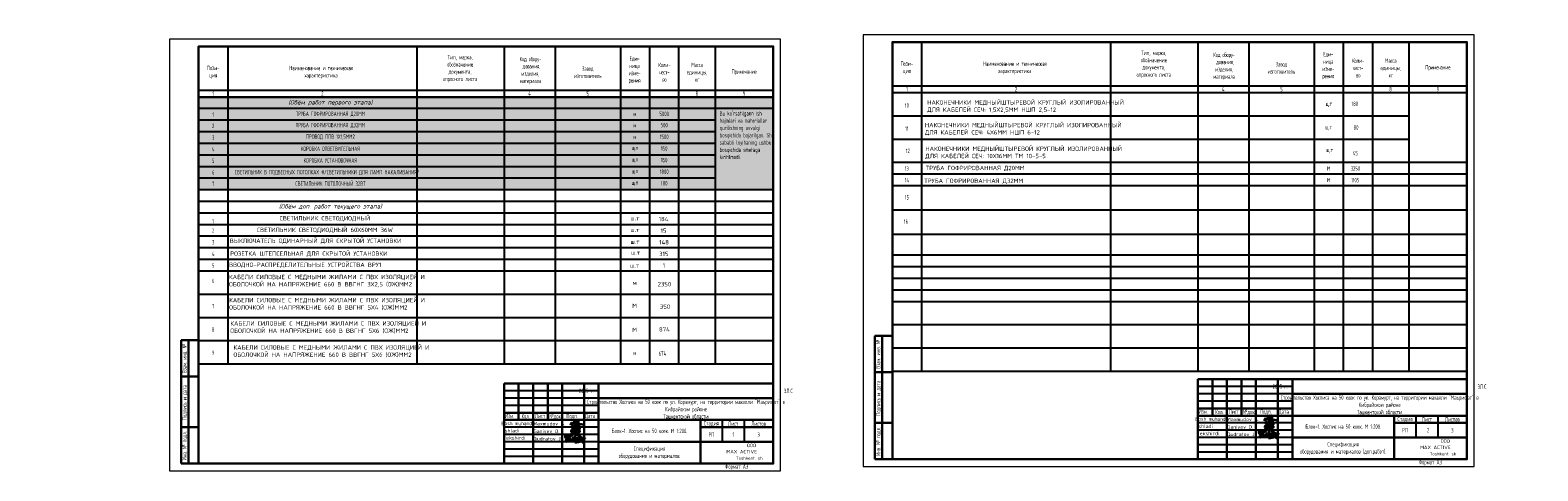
# Model space of a CAD drawing. Header units: millimetres. Extents: x 473009 to 2502882, y 456217 to 1153743.
# Tile 123 of 124: x 2195035 to 2298693, y 456967 to 487290. Entities that reach past the tile are written whole.
import ezdxf
from ezdxf.enums import TextEntityAlignment as Align

# ---------------------------------------------------------------- set-up
doc = ezdxf.new("R2010")
doc.units = ezdxf.units.MM
doc.layers.add('_Текст', color=7, linetype='Continuous')
doc.layers.add('формат', color=136, linetype='Continuous')
doc.layers.add('ТХ. штамп', color=7, linetype='Continuous', lineweight=25)
doc.layers.add('ЭМ', color=240, linetype='Continuous', lineweight=20)
doc.styles.add('COMPLEX', font='isocpeur.ttf')
doc.styles.add('SPDS', font='spds.shx', dxfattribs={"width": 0.8, "height": 250})
doc.styles.add('SPDS1', font='spds.shx', dxfattribs={"width": 0.8})

# ---------------------------------------------------------------- blocks, each defined once
blk = doc.blocks.new('*U107')
at = {"color": 0, "linetype": 'Continuous', "lineweight": 30}
for p, q in [((230, 60), (415, 60)), ((230, 5), (230, 60))]:
    blk.add_line(p, q, dxfattribs=at)
at = {"layer": 'ЭМ', "color": 0, "lineweight": 30, "ltscale": 0.5}
for p, q in [((20, 90), (8, 90)), ((8, 5), (8, 90)), ((13, 5), (13, 90)), ((20, 65), (8, 65)), ((20, 30), (8, 30)), ((20, 5), (8, 5))]:
    blk.add_line(p, q, dxfattribs=at)
at = {"layer": 'ЭМ', "color": 0, "lineweight": 20, "ltscale": 0.5}
blk.add_lwpolyline([(0, 0), (420, 0), (420, 297), (0, 297)], close=True, dxfattribs=at)
at = {"layer": 'ЭМ', "color": 0, "lineweight": 30, "ltscale": 0.5}
blk.add_lwpolyline([(20, 5), (415, 5), (415, 292), (20, 292)], close=True, dxfattribs=at)
at = {"layer": 'ЭМ', "color": 0, "lineweight": 25, "ltscale": 100, "char_height": 3, "attachment_point": 2, "rotation": 90, "style": 'SPDS'}
for s, insert, width in [('Взам. инв. №', (8.7, 77.3), 31.957), ('Подпись и дата', (8.8, 47), 43.395), ('Инв. № подл.', (8.8, 17.3), 41.415)]:
    blk.add_mtext(s, dxfattribs=dict(at, insert=insert, width=width))
blk = doc.blocks.new('A$C4c4061ee')
at = {"color": 184, "lineweight": 30}
blk.add_spline([(-39.7, -7.1), (-36.8, 4), (-34, 7.9), (-31.2, -0.1), (-24.1, -16.2), (-16.7, -23.5), (-13.9, -23.5), (-12.5, -17.9), (-12.5, 12.7), (-8.3, 24.8), (-4.4, 27), (-3.4, 21.4), (-5.7, 12.9), (-4.4, 8), (-4.4, -10), (-2, -12.6), (3.3, -10), (9.6, 6.1), (12.6, 19.5), (7.6, 28.9), (4.7, 26.6), (2.4, 16.6), (1.1, -1.2), (2.9, -14.2), (6.8, -24.8), (10.9, -24.8), (15, -21.3), (16.5, -17.2), (16.5, -9.9), (12, 2), (5.9, 7.4), (-2.7, 10.3), (-10, 12.1), (-17, 12.1), (-21.5, 11.2), (-22.5, 7.7), (-20, 5.4), (-14, 3.7), (-0.7, 1.8), (11, 0.5), (22.2, -1.2), (37.6, -2.6), (43.5, -3.6), (49.3, -4.5), (54.9, -6.4)], degree=3, dxfattribs=at)
blk = doc.blocks.new('Odil Ganiyev')
at = {"color": 184, "lineweight": 30}
for points, knots in [([(278093, -189111), (278063, -189124), (277979, -189180), (277976, -189469), (278121, -189357), (278159, -189260), (278167, -189222)], [0, 0, 0, 0, 84.0196501, 319.3343003, 434.0069741, 519.963926, 519.963926, 519.963926, 519.963926]), ([(278167, -189222), (278181, -189151), (278171, -189084), (278111, -189103), (278093, -189111)], [526.8260919, 526.8260919, 526.8260919, 526.8260919, 665.5590851, 706.3961258, 706.3961258, 706.3961258, 706.3961258]), ([(278396, -189316), (278466, -189243), (278495, -189145), (278487, -189009), (278378, -188944), (278332, -188998), (278319, -189020), (278305, -189050), (278280, -189134), (278300, -189288), (278388, -189386)], [0, 0, 0, 0, 210.3316615, 341.5442092, 437.9935387, 521.2099933, 521.2099933, 521.2099933, 602.6433944, 823.0151487, 823.0151487, 823.0151487, 823.0151487]), ([(278617, -189118), (278680, -189058), (278780, -189127), (278817, -189262), (278675, -189400), (278595, -189412), (278531, -189410)], [498.2112386, 498.2112386, 498.2112386, 498.2112386, 560.9624335, 628.5608441, 789.1848952, 992.2030793, 992.2030793, 992.2030793, 992.2030793]), ([(278604, -188939), (278630, -188908), (278658, -188890), (278746, -188897), (278776, -188980), (278743, -189054), (278691, -189101), (278617, -189118)], [0, 0, 0, 0, 59.3016868, 137.8344496, 232.6714706, 306.9556541, 371.4434607, 371.4434607, 371.4434607, 371.4434607])]:
    blk.add_open_spline(points, degree=3, knots=knots, dxfattribs=at)
for points in [[(278174, -189155), (278173, -189633), (278135, -189699), (278036, -189702), (278008, -189605), (278074, -189469), (278128, -189405), (278218, -189288)], [(278009, -189095), (278081, -189029), (278139, -189055), (278204, -188993)], [(278213, -189509), (278316, -189388), (278340, -189483), (278421, -189425), (278521, -189382)], [(278218, -189288), (278220, -189298), (278251, -189229), (278258, -189294), (278315, -189206), (278295, -189231), (278320, -189288), (278380, -189198), (278355, -189239), (278384, -189286), (278449, -189192), (278428, -189223), (278438, -189281), (278515, -189197), (278494, -189208), (278505, -189282), (278604, -188932), (278563, -189514)]]:
    blk.add_spline(points, degree=3, dxfattribs=at)
blk = doc.blocks.new('A$C77aec0c1')
at = {"color": 184, "lineweight": 30}
for points in [[(-78, 25), (-78, 20), (-80, 15), (-83, 15), (-86, 18), (-88, 25), (-88, 33), (-86, 42), (-83, 45), (-80, 45), (-75, 37), (-71, 24), (-70, 13), (-71, 2), (-72, -8), (-74, -12), (-77, -12), (-79, -10), (-81, -3), (-81, 3), (-79, 6), (-76, 8), (-74, 9)], [(-70, 9), (-64, 15), (-63, 26), (-65, 36), (-66, 41), (-66, 40), (-65, 39), (-64, 31), (-63, 26), (-62, 17), (-61, 8), (-61, -1), (-60, -9), (-59, -12), (-60, -10), (-60, -9), (-61, 4), (-62, 10), (-62, 15), (-62, 17), (-61, 15), (-58, 16), (-57, 21), (-57, 31), (-56, 37), (-53, 40), (-50, 40), (-46, 35), (-45, 30), (-46, 26), (-49, 25), (-50, 25)], [(-57, 20), (-56, 12), (-53, 2), (-51, -4), (-48, -7), (-43, -8), (-40, -6), (-39, -1), (-40, 3), (-41, 6), (-44, 8), (-47, 7), (-48, 6)], [(-30, 1), (-30, 17), (-28, 20), (-26, 20), (-21, 14), (-19, 5), (-17, -7), (-19, -11), (-22, -11), (-24, -8), (-23, -1), (-20, 7), (-17, 14), (-14, 19), (-10, 18), (-6, 11), (-5, -2), (-5, -9), (-9, -10), (-12, -7), (-11, 0), (-8, 6), (-7, 13), (-5, 18), (0, 21), (4, 18), (6, 10), (7, 1), (8, -7), (5, -9), (0, -8), (0, -1), (3, 7), (8, 16), (11, 20), (16, 20), (19, 13), (20, 1), (19, -6), (17, -9), (14, -9), (12, -1), (15, 7), (20, 14), (24, 20), (31, 21), (35, 15), (36, 1), (34, -6), (29, -6), (27, -3), (30, 6), (35, 12), (40, 19), (40, 25), (41, 24), (44, -5), (44, -4), (43, 10), (43, 12), (45, 17), (50, 21), (52, 22), (51, 22)], [(-10, 26), (-11, 31), (-6, 37), (1, 43), (6, 44), (10, 42), (12, 38), (15, 34), (18, 33), (25, 34), (29, 35), (34, 34), (35, 34)], [(43, 11), (45, 8), (48, 6), (52, 4), (55, 0), (58, -6), (59, -11), (59, -15), (57, -18), (52, -19), (48, -18), (46, -16), (46, -13), (48, -9), (51, -6), (55, -3), (58, 1), (62, 6), (67, 13), (70, 18)], [(-12, -17), (-3, -18), (8, -16), (18, -15), (25, -13), (31, -13)]]:
    blk.add_spline(points, degree=3, dxfattribs=at)

msp = doc.modelspace()

# ---------------------------------------------------------------- hatches: boundary and pattern name
at = {"lineweight": 50, "true_color": 0xcccccc, "transparency": 33554610}
h = msp.add_hatch(color=254, dxfattribs=at)
h.dxf.hatch_style = 1
h.paths.add_polyline_path([(2206620, 482670.8), (2246120, 482670.8), (2246120, 476305.8), (2206620, 476305.8)])

# ---------------------------------------------------------------- linework, layer by layer
at = {"color": 0}
for p, q in [((2208620, 486166.8), (2208620, 464305.8)), ((2221620, 486166.8), (2221620, 482205.9)), ((2227620, 486166.8), (2227620, 482205.9)), ((2231120, 486166.8), (2231120, 482205.9)), ((2235620, 486166.8), (2235620, 482205.9)), ((2237620, 486166.8), (2237620, 482205.9)), ((2239620, 486166.8), (2239620, 482205.9)), ((2242120, 486166.8), (2242120, 482205.9)), ((2256314.3, 486464.7), (2256314.3, 463803.7)), ((2269314.3, 486464.7), (2269314.3, 482503.8)), ((2275314.3, 486464.7), (2275314.3, 482503.8)), ((2278814.3, 486464.7), (2278814.3, 482503.8)), ((2283314.3, 486464.7), (2283314.3, 482503.8)), ((2285314.3, 486464.7), (2285314.3, 482503.8)), ((2287314.3, 486464.7), (2287314.3, 482503.8)), ((2289814.3, 486464.7), (2289814.3, 482503.8)), ((2246120, 483131.8), (2206620, 483131.8)), ((2293814.3, 483429.7), (2254314.3, 483429.7)), ((2246120, 482670.8), (2206620, 482670.8)), ((2221620, 482694.1), (2221620, 464305.8)), ((2227620, 482694.1), (2227620, 464305.8)), ((2231120, 482694.1), (2231120, 464305.8)), ((2235620, 482694.1), (2235620, 464305.8)), ((2237620, 482694.1), (2237620, 464305.8)), ((2239620, 482694.1), (2239620, 464305.8)), ((2242120, 482694.1), (2242120, 464305.8)), ((2293814.3, 482968.7), (2254314.3, 482968.7)), ((2289814.3, 482968.7), (2254314.3, 482968.7)), ((2269314.3, 482992), (2269314.3, 463803.7)), ((2275314.3, 482992), (2275314.3, 463803.7)), ((2278814.3, 482992), (2278814.3, 463803.7)), ((2283314.3, 482992), (2283314.3, 463803.7)), ((2285314.3, 482992), (2285314.3, 463803.7)), ((2287314.3, 482992), (2287314.3, 463803.7)), ((2289814.3, 482992), (2289814.3, 463803.7)), ((2246120, 481894.1), (2206620, 481894.1)), ((2242120, 481094.1), (2206620, 481094.1)), ((2289814.3, 481368.7), (2254314.3, 481368.7)), ((2242120, 480294.1), (2206620, 480294.1)), ((2242120, 479494.1), (2206620, 479494.1)), ((2289814.3, 479768.7), (2254314.3, 479768.7)), ((2242120, 478694.1), (2206620, 478694.1)), ((2242120, 477894.1), (2206620, 477894.1)), ((2293814.3, 478180.4), (2254314.3, 478180.4)), ((2242120, 477105.8), (2206620, 477105.8)), ((2293814.3, 477380.4), (2254314.3, 477380.4)), ((2246120, 476305.8), (2206620, 476305.8)), ((2293814.3, 476580.4), (2254314.3, 476580.4)), ((2246120, 475505.8), (2206620, 475505.8)), ((2293814.3, 474905.8), (2254314.3, 474905.8)), ((2246120, 474705.8), (2206620, 474705.8)), ((2246120, 473905.8), (2206620, 473905.8)), ((2246120, 473105.8), (2206620, 473105.8)), ((2293814.3, 473231.2), (2254314.3, 473231.2)), ((2246120, 472305.8), (2206620, 472305.8)), ((2293814.3, 471803.7), (2254314.3, 471803.7)), ((2246120, 471505.8), (2206620, 471505.8)), ((2246120, 470705.8), (2206620, 470705.8)), ((2293814.3, 471003.7), (2254314.3, 471003.7)), ((2293814.3, 470203.7), (2254314.3, 470203.7)), ((2246120, 469105.8), (2206620, 469105.8)), ((2293814.3, 469403.7), (2254314.3, 469403.7)), ((2293814.3, 468603.7), (2254314.3, 468603.7)), ((2293814.3, 468603.7), (2254314.3, 468603.7)), ((2246120, 467505.8), (2206620, 467505.8)), ((2246120, 467505.8), (2206620, 467505.8)), ((2293814.3, 467003.7), (2254314.3, 467003.7)), ((2246120, 465905.8), (2206620, 465905.8)), ((2293814.3, 465403.7), (2254314.3, 465403.7)), ((2293814.3, 465403.7), (2254314.3, 465403.7)), ((2246120, 464305.8), (2206620, 464305.8)), ((2293814.3, 463803.7), (2254314.3, 463803.7)), ((2293814.3, 463803.7), (2254314.3, 463803.7))]:
    msp.add_line(p, q, dxfattribs=at)
at = {"color": 7, "lineweight": 25, "ltscale": 100}
for p, q in [((2293814.3, 459264.7), (2293814.3, 457764.7)), ((2246120, 458966.8), (2246120, 457466.8)), ((2241120, 457466.8), (2246120, 457466.8)), ((2288814.3, 457764.7), (2293814.3, 457764.7))]:
    msp.add_line(p, q, dxfattribs=at)
at = {"color": 0}
msp.add_lwpolyline([(2206620, 482670.8), (2246120, 482670.8), (2246120, 476305.8), (2206620, 476305.8)], close=True, dxfattribs=at)
at = {"layer": '_Текст', "color": 7, "lineweight": 30}
for p, q in [((2246120, 462966.8), (2227620, 462966.8)), ((2228620, 462966.8), (2228620, 460466.8)), ((2229620, 462966.8), (2229620, 457466.8)), ((2230620, 462966.8), (2230620, 460466.8)), ((2231620, 462966.8), (2231620, 457466.8)), ((2233120, 462966.8), (2233120, 457466.8)), ((2234120, 462966.8), (2234120, 457466.8)), ((2293814.3, 463264.7), (2275314.3, 463264.7)), ((2276314.3, 463264.7), (2276314.3, 460764.7)), ((2277314.3, 463264.7), (2277314.3, 457764.7)), ((2278314.3, 463264.7), (2278314.3, 460764.7)), ((2279314.3, 463264.7), (2279314.3, 457764.7)), ((2280814.3, 463264.7), (2280814.3, 457764.7)), ((2281814.3, 463264.7), (2281814.3, 457764.7)), ((2246120, 461966.8), (2234120, 461966.8)), ((2293814.3, 462264.7), (2281814.3, 462264.7)), ((2234120, 460966.8), (2227620, 460966.8)), ((2246120, 460466.8), (2227620, 460466.8)), ((2241120, 460466.8), (2241120, 457466.8)), ((2281814.3, 461264.7), (2275314.3, 461264.7)), ((2293814.3, 460764.7), (2275314.3, 460764.7)), ((2288814.3, 460764.7), (2288814.3, 457764.7)), ((2293814.3, 460264.7), (2288814.3, 460264.7)), ((2246120, 459966.8), (2241120, 459966.8)), ((2293814.3, 459264.7), (2281814.3, 459264.7)), ((2246120, 458966.8), (2234120, 458966.8))]:
    msp.add_line(p, q, dxfattribs=at)
at = {"layer": '_Текст', "color": 7, "linetype": 'ByBlock', "lineweight": 30}
for p, q in [((2227620, 462966.8), (2227620, 457466.8)), ((2275314.3, 463264.7), (2275314.3, 457764.7))]:
    msp.add_line(p, q, dxfattribs=at)
at = {"layer": '_Текст', "color": 7, "lineweight": 25}
for p, q in [((2234120, 462466.8), (2227620, 462466.8)), ((2281814.3, 462764.7), (2275314.3, 462764.7)), ((2234120, 461966.8), (2227620, 461966.8)), ((2234120, 461466.8), (2227620, 461466.8)), ((2281814.3, 462264.7), (2275314.3, 462264.7)), ((2281814.3, 461764.7), (2275314.3, 461764.7)), ((2242620, 460466.8), (2242620, 458966.8)), ((2244120, 460466.8), (2244120, 458966.8)), ((2281814.3, 460264.7), (2275314.3, 460264.7)), ((2290314.3, 460764.7), (2290314.3, 459264.7)), ((2291814.3, 460764.7), (2291814.3, 459264.7)), ((2234120, 459966.8), (2227620, 459966.8)), ((2234120, 459466.8), (2227620, 459466.8)), ((2281814.3, 459764.7), (2275314.3, 459764.7)), ((2281814.3, 459264.7), (2275314.3, 459264.7)), ((2234120, 458966.8), (2227620, 458966.8)), ((2234120, 458466.8), (2227620, 458466.8)), ((2281814.3, 458764.7), (2275314.3, 458764.7)), ((2281814.3, 458264.7), (2275314.3, 458264.7)), ((2234120, 457966.8), (2227620, 457966.8))]:
    msp.add_line(p, q, dxfattribs=at)

# ---------------------------------------------------------------- block references
for name, p, xscale, yscale, zscale in [('A$C4c4061ee', (2232602.9, 460190.7), 10.45975922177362, 10.45975922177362, 10.45975922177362), ('A$C4c4061ee', (2280297.1, 460488.6), 10.45975922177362, 10.45975922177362, 10.45975922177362), ('A$C77aec0c1', (2232585.1, 459077.3), 8.776011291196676, 8.776011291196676, 8.776011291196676), ('A$C77aec0c1', (2280279.4, 459375.2), 8.776011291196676, 8.776011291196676, 8.776011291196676)]:
    msp.add_blockref(name, p, dxfattribs=dict(xscale=xscale, yscale=yscale, zscale=zscale))
at = {"xscale": 0.7326778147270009, "yscale": 0.7326778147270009, "zscale": 0.7326778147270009, "rotation": 351.5695638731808}
for p in [(2098789.8, 627064.9), (2051095.6, 626767)]:
    msp.add_blockref('Odil Ganiyev', p, dxfattribs=at)
at = {"layer": 'формат', "color": 0, "xscale": 100, "yscale": 100, "zscale": 100}
for p in [(2204620, 456966.8), (2252314.3, 457264.7)]:
    msp.add_blockref('*U107', p, dxfattribs=at)

# ---------------------------------------------------------------- texts
at = {"color": 0, "linetype": 'Continuous', "lineweight": -2, "style": 'COMPLEX', "width": 0.85}
for p in [(2228611.3, 460235.9), (2276305.6, 460533.8)]:
    msp.add_text('Bosh muhandis', height=250, dxfattribs=at).set_placement(p, align=Align.MIDDLE_CENTER)
at = {"color": 0, "linetype": 'Continuous', "lineweight": -2, "style": 'COMPLEX'}
for s, p in [('Maxmudov A.', (2229620.6, 460090.4)), ('Maxmudov A.', (2277314.9, 460388.3)), ('Qudratov J.', (2229620.6, 459057.4)), ('Ganiyev O.', (2229629.4, 459564.7)), ('Qudratov J.', (2277314.9, 459355.3)), ('Ganiyev O.', (2277323.6, 459862.6))]:
    msp.add_text(s, height=250, dxfattribs=at).set_placement(p)
for s, p in [('Tekshirdi', (2228313.4, 459244.1)), ('Ishladi', (2228115.1, 459737)), ('Tekshirdi', (2276007.6, 459542)), ('Ishladi', (2275809.4, 460034.9))]:
    msp.add_text(s, height=250, dxfattribs=at).set_placement(p, align=Align.MIDDLE_CENTER)
at = {"style": 'COMPLEX'}
for s, p in [('MAX ACTIVE', (2242904.1, 458164.5)), ('ООО', (2244311.9, 458595.8)), ('MAX ACTIVE', (2290598.3, 458462.4)), ('ООО', (2292006.1, 458893.7))]:
    msp.add_text(s, height=243.53, dxfattribs=at).set_placement(p)
at = {"ltscale": 100, "style": 'COMPLEX'}
for p in [(2293084.3, 458034.2), (2245390.1, 457736.3)]:
    msp.add_text('Toshkent. sh', height=206.667, dxfattribs=at).set_placement(p, align=Align.RIGHT)
at = {"color": 7, "ltscale": 2, "insert": (513015.9, 476034.8), "char_height": 250, "width": 17719.705, "attachment_point": 4, "line_spacing_factor": 1.44, "style": 'SPDS1'}
msp.add_mtext('\\pi7954.85267;{\\L\\C256;Общие данные\\P\\pi0;\\l    1.Настоящий проект электроосвещения и электрооборудования здания выполнен на основании следующих исходных данных разделов: АР, ОВ, ОС, ТХ. \\PВРУ-1- Ру =116,2кВт; \\P             Рр =98,7кВт.\\P    2.Проектом предусмотрено рабочее (общее, местное) ремонтное и аварийное освещение.\\P    3.Общее рабочее освещение предусматривается стационарными светодиодными светильниками. Выбор типа светильников производился в соответствии с назначением помещений, характеристикой среды и требованиями архитектурного оформления.\\P   4.Освещенность помещений принята согласно нормам и правилам КМК2.01.05-98.\\P   5.Управление рабочим освещением осуществляется выключателями, установленными по месту в помещениях .\\P   6.Аварийное освещение предусматривается по линиям проходов и выходов из здания. Светильники аварийного освещения выделяются из числа светильников общего рабочего освещения и питаются от сети аварийного освещения.\\P   7.Включение светильников общего и аварийного освещения раздельное.\\P  8.Групповая осветительная сеть выполняется кабелем марки ВВГнг-0,66  в ПВХ гофротрубе за подвесным потолком, в плитах перекрытий.   \\P     9.Силовыми электроприемниками являются  технологическое,  сантехническое оборудование. Номинальная мощность установленных электроприемников принята в соответствии с заданиями технологической, вентиляционной частей проекта. \\PРасчетная мощность силовых электроприемников определена методом коэффициентов спроса по характерным группам электроприемников (на основании рекомендаций КМК). . Отключение общей вентиляции при пожаре осуществляется поступлением сигнала на магнитный пускатель "МП".\\P     10.Силовая распределительная сеть выполняется кабелем ВВГнг, проложенная за подвесным потолком в ПВХ гофротрубе и скрыто в ПВХ трубе под слоем штукатурки. \\P     11.Силовые распределительные пункты приняты с автоматическими выключателями на отходящих линиях. Щиты принять навесными. В качестве главного распределительного щита принята панель ПР. Магистральные сети выполняются кабелем марки ВВГнг, проложенные в гофрированных трубах ПВХ, на скобах.\\P    12.Для защиты от поражения электрическим током предусматривается следующие виды заземления :\\P     Заземление всех корпусов электроприемников выполняется в однофазной сети третьим  заземляющим проводом,в трехфазной-пятым заземляющим проводом.\\PВ проекте принята система заземления TN-S. Ввод в здание должен быть предусмотрен пятижильным кабелем. Пятая жила соединяется с заземленной нейтралью источника.\\P    13. Опасные зоны на объекте отсутствуют\\C5;.\\P    }14. {\\C256;Монтаж выполнить в соответствии с ПУЭ и КМК3.05.06-97.}', dxfattribs=at)
at = {"color": 0, "char_height": 300, "attachment_point": 5, "style": 'SPDS1'}
for s, width, gutter_width, heights, insert in [('Тип, марка,\\Pобозначение\\Pдокумента,\\Pопросного листа', 5380.646, 3254.6, [3838.2], (2224598, 484643.2)), ('{\\T0.95;Код обору-\\P дования,\\Pизделия,\\Pматериала}', 4454.215, 2106.7, [3274.7], (2229428.3, 484510)), ('{\\T0.95;Еди-\\Pница\\Pизме-\\Pрения}', 2139.444, 999.2, [2919.1], (2236588.6, 484544.7)), ('Тип, марка,\\Pобозначение\\Pдокумента,\\Pопросного листа', 5380.646, 3254.6, [3838.2], (2272292.3, 484941.1)), ('{\\T0.95;Код обору-\\P дования,\\Pизделия,\\Pматериала}', 4454.215, 2106.7, [3274.7], (2277122.5, 484807.9)), ('{\\T0.95;Еди-\\Pница\\Pизме-\\Pрения}', 2139.444, 999.2, [2919.1], (2284282.9, 484842.6)), ('{\\T0.95;Коли-\\Pчест-\\Pво}', 843.584, 12.5, [2389.3], (2286335.8, 484691.9)), ('Масса\\Pединицы,\\Pкг', 400, 12.5, [2124.4], (2288586.2, 484691.9)), ('Пози-\\Pция', 561.262, 962.5, [2063.9], (2207620, 484394)), ('Наименование и техническая \\Pхарактеристика', 7294.371, 3394.1, [3603.4], (2215042, 484394)), ('{\\T0.95;Завод\\Pизготовитель}', 2245.815, 2455.8, [2147.8], (2233368, 484394)), ('{\\T0.95;Коли-\\Pчест-\\Pво}', 843.584, 12.5, [2389.3], (2238641.6, 484394)), ('Масса\\Pединицы,\\Pкг', 400, 12.5, [2124.4], (2240891.9, 484394)), ('{\\T0.95;Примечание}', 37.414, 12.5, [34.8], (2244122.9, 484394)), ('Пози-\\Pция', 561.262, 962.5, [2063.9], (2255314.3, 484691.9)), ('Наименование и техническая \\Pхарактеристика', 7294.371, 3394.1, [3603.4], (2262736.2, 484691.9)), ('{\\T0.95;Завод\\Pизготовитель}', 2245.815, 2455.8, [2147.8], (2281062.3, 484691.9)), ('{\\T0.95;Примечание}', 37.414, 12.5, [34.8], (2291817.1, 484691.9))]:
    msp.add_mtext_dynamic_manual_height_columns(s, width=width, gutter_width=gutter_width, heights=heights, dxfattribs=dict(at, insert=insert))
at = {"color": 0, "char_height": 300}
for s, insert, width, attachment_point, style in [('1', (2207620, 482926.6), 2000, 5, 'SPDS1'), ('2', (2215120, 482926.6), 2000, 5, 'SPDS1'), ('4', (2229370, 482926.6), 2000, 5, 'SPDS1'), ('5', (2233370, 482926.6), 2000, 5, 'SPDS1'), ('8', (2240870, 482926.6), 2000, 5, 'SPDS1'), ('9', (2244120, 482926.6), 2000, 5, 'SPDS1'), ('1', (2255314.3, 483224.5), 2000, 5, 'SPDS1'), ('2', (2262814.3, 483224.5), 2000, 5, 'SPDS1'), ('4', (2277064.3, 483224.5), 2000, 5, 'SPDS1'), ('5', (2281064.3, 483224.5), 2000, 5, 'SPDS1'), ('8', (2288564.3, 483224.5), 2000, 5, 'SPDS1'), ('9', (2291814.3, 483224.5), 2000, 5, 'SPDS1'), ('{\\fISOCPEUR|b0|i0|c204|p34;\\Q15;\\W1;\\C7;(Обём работ первого этапа)}', (2215678.3, 482282.5), 13000, 5, 'SPDS1'), ('10', (2255314.3, 482108.3), 2000, 5, 'SPDS1'), ('1', (2207620, 481482.5), 2000, 5, 'SPDS1'), ('ТРУБА ГОФРИРОВАННАЯ Д20ММ', (2215678.3, 481505.7), 13000, 5, 'SPDS1'), ("Bu ko'rsatilgann ish hajmlari va materiallar qurilishning avvalgi bosqichida bajarilgan. Shu sababli loyihaning ushbu bosqichida smetaga kiritilmadi.", (2242440.7, 481713.9), 3239.572, 1, 'SPDS1'), ('3', (2207620, 479905.7), 2000, 5, 'SPDS1'), ('2', (2207620, 480705.7), 2000, 5, 'SPDS1'), ('ТРУБА ГОФРИРОВАННАЯ Д32ММ', (2215678.3, 480729), 13000, 5, 'SPDS1'), ('ПРОВОД ППВ 1Х1,5ММ2', (2215678.3, 479929), 13000, 5, 'SPDS1'), ('11', (2255314.3, 480526.6), 2000, 5, 'SPDS1'), ('4', (2207620, 479105.7), 2000, 5, 'SPDS1'), ('КОРОБКА ОТВЕТВИТЕЛЬНАЯ', (2215678.3, 479129), 13000, 5, 'SPDS1'), ('12', (2255381.3, 478983.2), 2000, 5, 'SPDS1'), ('5', (2207620, 478305.7), 2000, 5, 'SPDS1'), ('СВЕТИЛЬНИК В ПОДВЕСНЫХ ПОТОЛКАХ #/СВЕТИЛЬНИКИ ДЛЯ ЛАМП НАКАЛИВАНИЯ/', (2215443.8, 477489.9), 13458.03, 5, 'SPDS1'), ('КОРОБКА УСТАНОВОЧНАЯ', (2215678.3, 478329), 13000, 5, 'SPDS1'), ('13', (2255305.3, 477768.8), 2000, 5, 'SPDS1'), ('7', (2207620, 476705.7), 2000, 5, 'SPDS1'), ('6', (2207620, 477505.7), 2000, 5, 'SPDS1'), ('СВЕТИЛЬНИК ПОТОЛОЧНЫЙ 32ВТ', (2215678.3, 476729), 13000, 5, 'SPDS1'), ('14', (2255314.3, 476968.8), 2000, 5, 'SPDS1'), ('15', (2255314.3, 475785.9), 2000, 5, 'SPDS1'), ('{\\fISOCPEUR|b0|i0|c204|p34;\\Q15;\\W1;\\C7;(Обём доп. работ текущего этапа)}', (2215678.3, 475126.7), 13000, 5, 'SPDS1'), ('1', (2207603.1, 474138.2), 2000, 5, 'SPDS1'), ('СВЕТИЛЬНИК СВЕТОДИОДНЫЙ 60Х60ММ 36W', (2215297.5, 473515.8), 13000, 5, 'COMPLEX'), ('СВЕТИЛЬНИК СВЕТОДИОДНЫЙ', (2215297.5, 474315.8), 13000, 5, 'COMPLEX'), ('ш.т', (2236614.8, 474352.2), 13000, 5, 'COMPLEX'), ('184', (2238580, 474294.1), 13000, 5, 'COMPLEX'), ('16', (2255248.5, 474123), 2000, 5, 'SPDS1'), ('2', (2207609.6, 473494.1), 2000, 5, 'SPDS1'), ('3', (2207620, 472694.1), 2000, 5, 'SPDS1'), ('ш.т', (2236614.8, 473552.2), 13000, 5, 'COMPLEX'), ('ш.т', (2236620.3, 472733.9), 13000, 5, 'COMPLEX'), ('148', (2238614.8, 472694.1), 13000, 5, 'COMPLEX'), ('15', (2238577.4, 473494.1), 13000, 5, 'COMPLEX'), ('4', (2207620, 471894.1), 2000, 5, 'SPDS1'), ('ш.т', (2236656.2, 471981.7), 13000, 5, 'COMPLEX'), ('315', (2238604.2, 471894.1), 13000, 5, 'COMPLEX'), ('5', (2207620, 471094.1), 2000, 5, 'SPDS1'), ('ш.т', (2236594.5, 471094.1), 13000, 5, 'COMPLEX'), ('1', (2238603.6, 471094.1), 13000, 5, 'COMPLEX'), ('6', (2207620, 470034.3), 2000, 5, 'SPDS1'), ('м', (2236594.5, 469911.6), 13000, 5, 'COMPLEX'), ('2350', (2238642.2, 469809.5), 13000, 5, 'COMPLEX'), ('7', (2207620, 468295.4), 2000, 5, 'SPDS1'), ('М', (2236594.5, 468325.3), 13000, 5, 'COMPLEX'), ('350', (2238684.9, 468262), 13000, 5, 'COMPLEX'), ('8', (2207620, 466695.4), 2000, 5, 'SPDS1'), ('М', (2236594.5, 466664.1), 13000, 5, 'COMPLEX'), ('874', (2238642.2, 466703.5), 13000, 5, 'COMPLEX'), ('9', (2207620, 465095.4), 2000, 5, 'SPDS1')]:
    msp.add_mtext(s, dxfattribs=dict(at, insert=insert, width=width, attachment_point=attachment_point, style=style))
at = {"color": 1, "lineweight": 50, "char_height": 300, "attachment_point": 1, "style": 'COMPLEX'}
for s, insert, width in [('{\\C256;НАКОНЕЧНИКИ МЕДНЫЙШТЫРЕВОЙ КРУГЛЫЙ ИЗОЛИРОВАННЫЙ ДЛЯ КАБЕЛЕЙ СЕЧ: 1,5Х2,5ММ НШП 2,5-12}', (2256710.5, 482469), 12820.053), ('{\\C256;НАКОНЕЧНИКИ МЕДНЫЙШТЫРЕВОЙ КРУГЛЫЙ ИЗОЛИРОВАННЫЙ ДЛЯ КАБЕЛЕЙ СЕЧ: 4Х6ММ НШП 6-12}', (2256549, 480908.8), 12820.053), ('{\\C256;НАКОНЕЧНИКИ МЕДНЫЙШТЫРЕВОЙ КРУГЛЫЙ ИЗОЛИРОВАННЫЙ ДЛЯ КАБЕЛЕЙ СЕЧ: 10Х16ММ ТМ 10-5-5}', (2256582.3, 479280.6), 12820.053), ('{\\C256;ТРУБА ГОФРИРОВАННАЯ Д20ММ}', (2256609.9, 477955.4), 12820.053), ('{\\C256;ТРУБА ГОФРИРОВАННАЯ Д32ММ}', (2256507.3, 477073.1), 6526.466), ('{\\C256;ВЫКЛЮЧАТЕЛЬ ОДИНАРНЫЙ ДЛЯ СКРЫТОЙ УСТАНОВКИ}', (2208749.8, 472948.1), 11178.682), ('{\\C256;РОЗЕТКА ШТЕПСЕЛЬНАЯ ДЛЯ СКРЫТОЙ УСТАНОВКИ}', (2208783, 472063.4), 10460.864), ('{\\C256;ВВОДНО-РАСПРЕДЕЛИТЕЛЬНЫЕ УСТРОЙСТВА ВРУ1}', (2208705.4, 471295.6), 10460.864), ('{\\C256;КАБЕЛИ СИЛОВЫЕ С МЕДНЫМИ ЖИЛАМИ С ПВХ ИЗОЛЯЦИЕЙ И ОБОЛОЧКОЙ НА НАПРЯЖЕНИЕ 660 В ВВГНГ 3Х2,5 (ОЖ)ММ2}', (2208705.4, 470455.7), 12934.099), ('{\\C256;КАБЕЛИ СИЛОВЫЕ С МЕДНЫМИ ЖИЛАМИ С ПВХ ИЗОЛЯЦИЕЙ И ОБОЛОЧКОЙ НА НАПРЯЖЕНИЕ 660 В ВВГНГ 5Х4 (ОЖ)ММ2}', (2208716.7, 468865.3), 12835.258), ('{\\C256;КАБЕЛИ СИЛОВЫЕ С МЕДНЫМИ ЖИЛАМИ С ПВХ ИЗОЛЯЦИЕЙ И ОБОЛОЧКОЙ НА НАПРЯЖЕНИЕ 660 В ВВГНГ 5Х6 (ОЖ)ММ2}', (2208796.1, 467261.8), 12820.053), ('{\\C256;КАБЕЛИ СИЛОВЫЕ С МЕДНЫМИ ЖИЛАМИ С ПВХ ИЗОЛЯЦИЕЙ И ОБОЛОЧКОЙ НА НАПРЯЖЕНИЕ 660 В ВВГНГ 5Х6 (ОЖ)ММ2}', (2209014.5, 465610), 12820.053)]:
    msp.add_mtext(s, dxfattribs=dict(at, insert=insert, width=width))
at = {"color": 0, "lineweight": 25, "char_height": 300, "attachment_point": 5, "style": 'SPDS1'}
for s, insert, width in [('щ.т', (2284319.5, 482189.1), 2010.431), ('180', (2286107.1, 482226.1), 2010.431), ('м', (2236614.8, 481529), 2010.431), ('5000', (2238628.3, 481529), 2016.646), ('м', (2236614.8, 480752.2), 2010.431), ('м', (2236614.8, 479952.2), 2010.431), ('1500', (2238628.3, 479952.2), 2016.646), ('500', (2238628.3, 480752.2), 2016.646), ('щ.т', (2284309.1, 480578.9), 2010.431), ('80', (2286191.7, 480592.6), 2010.431), ('щ.т', (2236614.8, 479152.2), 2010.431), ('150', (2238628.3, 479152.2), 2016.646), ('щ.т', (2284384.5, 479004.2), 2010.431), ('45', (2286152, 478825.7), 2010.431), ('щ.т', (2236614.8, 478352.2), 2010.431), ('150', (2238628.3, 478352.2), 2016.646), ('М', (2284319.5, 477768.8), 2010.431), ('3250', (2286149.1, 477768.8), 2010.431), ('щ.т', (2236614.8, 477552.2), 2010.431), ('щ.т', (2236614.8, 476752.2), 2010.431), ('1800', (2238628.3, 477552.2), 2016.646), ('180', (2238628.3, 476752.2), 2016.646), ('М', (2284319.5, 476968.8), 2010.431), ('1105', (2286132.6, 476968.8), 2010.431), ('м', (2236614.8, 465089.4), 2010.431), ('674', (2238505.4, 465035.1), 2010.431), ('1', (2243370, 459466.8), 1500), ('3', (2245120, 459466.8), 2000), ('2', (2291147.3, 459764.7), 1500), ('3', (2292814.3, 459764.7), 2000)]:
    msp.add_mtext(s, dxfattribs=dict(at, insert=insert, width=width))
at = {"layer": '_Текст', "color": 7, "lineweight": 25, "style": 'SPDS1', "width": 0.8}
for s, p in [('Изм.', (2227681.7, 460595.6)), ('Кол.', (2228812.4, 460574.3)), ('Лист', (2229743.9, 460595.6)), ('№док', (2230716.8, 460579.4)), ('Подп.', (2231903.6, 460595.6)), ('Дата', (2233174.9, 460595.6)), ('Изм.', (2275376, 460893.5)), ('Кол.', (2276506.6, 460872.2)), ('Лист', (2277438.1, 460893.5)), ('№док', (2278411.1, 460877.3)), ('Подп.', (2279597.9, 460893.5)), ('Дата', (2280869.2, 460893.5))]:
    msp.add_text(s, height=300, dxfattribs=at).set_placement(p)
at = {"layer": '_Текст', "color": 7, "char_height": 300, "attachment_point": 5}
for s, insert, width, style in [('2025 г.                                                                                        ЭЛ.C', (2240120, 462466.8), 12000, 'SPDS1'), ('2025 г.                                                                                        ЭЛ.C', (2287814.3, 462764.7), 12000, 'SPDS1'), ('Строительство Хосписа на 50 коек по ул. Корамурт, на территории махалли "Маърифат" в Кибрайском районе\\PТашкентской области', (2240120, 461216.8), 12000, 'SPDS'), ('Строительство Хосписа на 50 коек по ул. Корамурт, на территории махалли "Маърифат" в Кибрайском районе\\PТашкентской области', (2287814.3, 461514.7), 12000, 'SPDS'), ('Стадия', (2241870, 460216.8), 1500, 'SPDS1'), ('Лист', (2243370, 460216.8), 1500, 'SPDS1'), ('Листов', (2245120, 460216.8), 1500, 'SPDS1'), ('Стадия', (2289564.3, 460514.7), 1500, 'SPDS1'), ('Лист', (2291064.3, 460514.7), 1500, 'SPDS1'), ('Листов', (2292814.3, 460514.7), 1500, 'SPDS1'), ('Блок-1. Хоспис на 50 коек. М 1:200.', (2237620, 459716.8), 7000, 'SPDS'), ('РП', (2241870, 459466.8), 1500, 'SPDS1'), ('Блок-1. Хоспис на 50 коек. М 1:200.', (2285314.3, 460014.7), 7000, 'SPDS'), ('РП', (2289564.3, 459764.7), 1500, 'SPDS1')]:
    msp.add_mtext(s, dxfattribs=dict(at, insert=insert, width=width, style=style))
at = {"layer": '_Текст', "char_height": 300, "width": 7000, "attachment_point": 5, "style": 'SPDS1'}
for s, insert in [('{\\C0;Спецификация \\Pоборудования и материалов.}', (2237620, 458216.8)), ('{\\C0;Спецификация \\Pоборудования и материалов (доп.работ).}', (2285314.3, 458514.7))]:
    msp.add_mtext(s, dxfattribs=dict(at, insert=insert))
at = {"layer": 'ТХ. штамп', "lineweight": 25, "char_height": 300, "width": 3000, "attachment_point": 5, "style": 'SPDS1'}
for insert in [(2243606.1, 457224), (2291300.4, 457521.9)]:
    msp.add_mtext('Формат А3', dxfattribs=dict(at, insert=insert))

doc.saveas('drawing.dxf')
